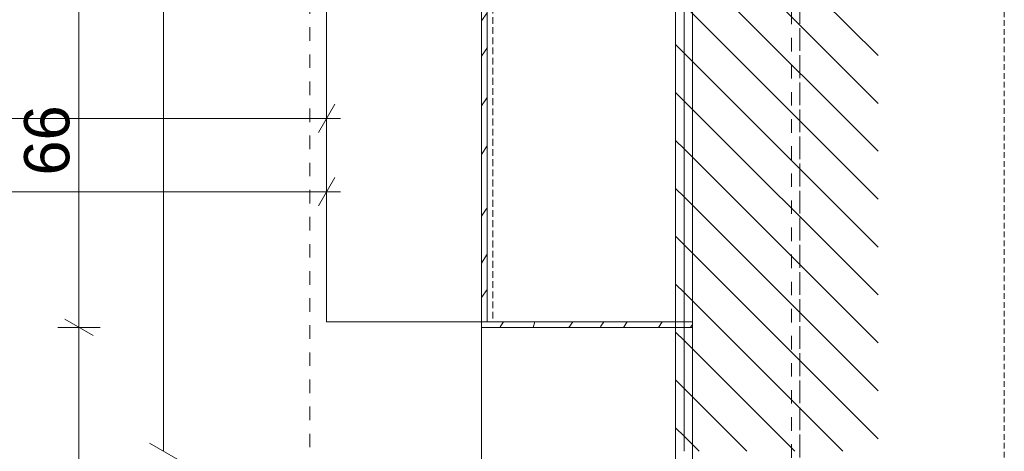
# Model space of a CAD drawing. Extents: x 180 to 4140, y 54 to 2910.
# Tile 3 of 12: x 2354 to 3225, y 1586 to 1969. Entities that reach past the tile are written whole.
import ezdxf
from ezdxf.xclip import XClip

# ---------------------------------------------------------------- set-up
doc = ezdxf.new("R2010")
doc.units = 0
doc.header["$MEASUREMENT"] = 0
doc.header["$XCLIPFRAME"] = 0
for name, pattern in [('Przerywana', [48, 24, -24]), ('Przerywana długa', [78, 50, -28]), ('Przerywana gęsta', [18, 12, -6])]:
    doc.linetypes.add(name, pattern=pattern)
for name, color, linetype in [('220-A Ściany', 7, 'Continuous'), ('320-W Umeblowanie', 7, 'Continuous'), ('399-W Wymiary i opisy', 7, 'Continuous'), ('460-K Stropy', 7, 'Continuous'), ('560-I Ppoż.', 7, 'Continuous'), ('820-G Rysunki Obrazki', 7, 'Continuous'), ('840-G Znaczniki ogólne', 7, 'Continuous')]:
    doc.layers.add(name, color=color, linetype=linetype)
doc.styles.add('STYL_AUTOMATYCZNY_2', font='arial.ttf')
pattern_1 = [(135, (1129.13, 2521.408), (21.2132, 21.2132), [])]

# ---------------------------------------------------------------- blocks, each defined once
blk = doc.blocks.new('*X6')
at = {"layer": '320-W Umeblowanie', "color": 94, "linetype": 'Continuous', "lineweight": 0, "ltscale": 0.5}
for p, q in [((2779.08, 1696.62), (2782.08, 1701.16)), ((2809.85, 1701.16), (2808.31, 1696.16)), ((2839.93, 1696.16), (2843.48, 1701.16)), ((2868.27, 1697.14), (2870.94, 1701.16)), ((2888.17, 1696.16), (2891.51, 1701.16)), ((2919.18, 1696.16), (2922.47, 1701.16)), ((2867.64, 1696.16), (2868.27, 1697.14)), ((2947.61, 1696.16), (2948, 1696.74)), ((2948, 1696.74), (2949.38, 1698.75))]:
    blk.add_line(p, q, dxfattribs=at)
blk = doc.blocks.new('*X9')
at = {"layer": '320-W Umeblowanie', "color": 94, "linetype": 'Continuous', "lineweight": 0, "ltscale": 0.5}
for p, q in [((2762.5, 2414.52), (2765.89, 2419.14)), ((2765.89, 2419.14), (2767.5, 2421.36)), ((2762.5, 2397.23), (2767.5, 2405.04)), ((2762.5, 2361.83), (2767.51, 2370.42)), ((2762.5, 2281.54), (2767.5, 2288.92)), ((2762.5, 2247.86), (2767.5, 2253.53)), ((2766.25, 2214.51), (2767.5, 2216.25)), ((2762.5, 2209.26), (2766.25, 2214.51)), ((2762.5, 2171.42), (2764.14, 2173.58)), ((2764.14, 2173.58), (2767.5, 2179.23)), ((2762.5, 2136.17), (2767.5, 2142.28)), ((2762.5, 2094.99), (2764.48, 2097.43)), ((2764.48, 2097.43), (2767.5, 2101.1)), ((2762.5, 2056.79), (2767.5, 2063.34)), ((2762.5, 2002.18), (2767.5, 2009.2)), ((2762.5, 1967.7), (2767.5, 1974.75)), ((2762.5, 1936.42), (2767.91, 1944.04)), ((2762.5, 1892.38), (2767.5, 1899.75)), ((2762.5, 1849.26), (2767.5, 1856.87)), ((2762.5, 1794.74), (2766.76, 1800.74)), ((2766.76, 1800.74), (2767.5, 1801.78)), ((2762.5, 1753.14), (2767.5, 1760.86)), ((2762.5, 1722.5), (2767.5, 1729.83))]:
    blk.add_line(p, q, dxfattribs=at)
blk = doc.blocks.new('Rysunek_1_1', base_point=(1129.13, 2521.41))
at = {"layer": '220-A Ściany', "linetype": 'Continuous', "lineweight": 13}
h = blk.add_hatch(dxfattribs=at)
h.set_pattern_fill('Ściany_istniejące_0001', color=8, style=0, pattern_type=2)
h.set_pattern_definition(pattern_1)
h.paths.add_polyline_path([(2934.38, 2436.41), (2934.38, 1586.36), (2941.88, 1586.36), (2941.88, 2436.41)])
h = blk.add_hatch(dxfattribs=at)
h.set_pattern_fill('Ściany_istniejące_0001', color=8, style=0, pattern_type=2)
h.set_pattern_definition(pattern_1)
h.paths.add_polyline_path([(2941.88, 1586.36), (3071.88, 1586.36), (3096.88, 1586.36), (3113.68, 1586.36), (3113.68, 2333.91), (2941.88, 2333.91)])
at = {"layer": '220-A Ściany', "color": 7, "linetype": 'Continuous', "lineweight": 13, "ltscale": 0.5}
blk.add_line((2941.88, 2333.91), (2941.88, 1586.36), dxfattribs=at)
at = {"layer": '220-A Ściany', "color": 7, "linetype": 'Continuous', "lineweight": 13, "ltscale": 0.5, "flags": 128}
blk.add_lwpolyline([(2934.38, 2443.91), (2934.38, 1586.36)], dxfattribs=at)
at = {"layer": '320-W Umeblowanie', "color": 94, "linetype": 'Przerywana gęsta', "lineweight": 0, "ltscale": 0.5, "flags": 128}
for points in [[(2934.38, 2421.16), (2625.38, 2421.16), (2625.38, 1701.16), (2934.38, 1701.16)], [(2934.38, 2421.16), (2772.52, 2421.16), (2772.52, 1701.16), (2934.38, 1701.16)], [(2934.38, 2421.16), (2772.52, 2421.16), (2772.52, 1701.16), (2934.38, 1701.16)], [(2934.38, 2021.16), (2625.38, 2021.16), (2625.38, 1701.16), (2934.38, 1701.16)], [(2934.38, 1696.16), (2762.5, 1696.16), (2762.5, 875.84), (2934.38, 875.84)]]:
    blk.add_lwpolyline(points, close=True, dxfattribs=at)
at = {"layer": '320-W Umeblowanie', "color": 94, "linetype": 'Continuous', "lineweight": 0, "ltscale": 0.5, "flags": 128}
for points in [[(2762.5, 2421.36), (2762.5, 1701.16)], [(2767.5, 1701.16), (2767.5, 2421.36)], [(2762.5, 1696.16), (2762.5, 1701.16)], [(2949.38, 1701.16), (2767.5, 1701.16)], [(2949.38, 1701.16), (2949.38, 1696.16)], [(2762.5, 1696.16), (2949.38, 1696.16)]]:
    blk.add_lwpolyline(points, dxfattribs=at)
blk.add_lwpolyline([(2934.36, 871.16), (2762.5, 871.16), (2762.5, 1695.93), (2934.36, 1695.93)], close=True, dxfattribs=at)
at = {"layer": '399-W Wymiary i opisy', "color": 154, "linetype": 'Continuous', "lineweight": 13, "ltscale": 0.5}
for p, q in [((2481.05, 1586.36), (2481.05, 2421.16)), ((2406.05, 1696.16), (2406.05, 2026.16)), ((2618.17, 1868.75), (2632.6, 1893.75)), ((2625.38, 1862.5), (2625.38, 1900)), ((1699.31, 1881.25), (2625.38, 1881.25)), ((2625.38, 1881.25), (2637.61, 1881.25)), ((2625.38, 1797.5), (2625.38, 1835)), ((2618.17, 1803.75), (2632.6, 1828.75)), ((1220.63, 1816.25), (2625.38, 1816.25)), ((2625.38, 1816.25), (2637.61, 1816.25)), ((2393.55, 1703.37), (2418.55, 1688.94)), ((2424.8, 1696.16), (2387.3, 1696.16)), ((2406.05, 876.16), (2406.05, 1696.16)), ((2468.55, 1593.58), (2493.55, 1579.15))]:
    blk.add_line(p, q, dxfattribs=at)
at = {"layer": '460-K Stropy', "color": 7, "linetype": 'Przerywana', "lineweight": 13, "ltscale": 0.5, "flags": 128}
for points in [[(1291.88, 125.67), (1291.88, 311.41), (3044.38, 311.41), (3044.38, 2849.58)], [(3225.46, 2443.91), (3044.38, 2443.91), (3044.38, 311.41), (3113.68, 311.41)]]:
    blk.add_lwpolyline(points, dxfattribs=at)
at = {"layer": '460-K Stropy', "color": 94, "linetype": 'Przerywana', "lineweight": 0, "ltscale": 0.5, "flags": 128}
blk.add_lwpolyline([(2610.36, 538.91), (2934.38, 538.91), (2934.38, 2462.41), (2610.36, 2462.41)], close=True, dxfattribs=at)
at = {"layer": '460-K Stropy', "color": 7, "linetype": 'Continuous', "lineweight": 13, "ltscale": 0.5, "flags": 128}
for points in [[(1291.88, 125.67), (1291.88, 311.41), (2934.38, 311.41), (2949.38, 311.41), (2949.38, 2443.91), (3225.46, 2443.91)], [(3225.46, 2443.91), (2934.38, 2443.91), (2934.38, 538.91), (3113.68, 538.91)]]:
    blk.add_lwpolyline(points, dxfattribs=at)
at = {"layer": '560-I Ppoż.', "color": 8, "linetype": 'Przerywana', "lineweight": 13, "ltscale": 0.5}
blk.add_line((3037.11, 2408.57), (3037.11, 473.91), dxfattribs=at)
at = {"color": 7, "linetype": 'Continuous', "lineweight": 13, "ltscale": 0.5}
for name in ['*X9', '*X6']:
    blk.add_blockref(name, (0, 0), dxfattribs=at)
at = {"layer": '399-W Wymiary i opisy', "color": 154, "linetype": 'Continuous', "lineweight": 13, "insert": (2398.05, 1830.65), "char_height": 40, "width": 61.018, "attachment_point": 7, "rotation": 90, "style": 'STYL_AUTOMATYCZNY_2'}
blk.add_mtext('\\A1;{\\pql;\\fArial|b0|i0|c238|p0;\\W1.000000;66}', dxfattribs=at)

msp = doc.modelspace()

# ---------------------------------------------------------------- linework, layer by layer
at = {"layer": '840-G Znaczniki ogólne', "color": 8, "linetype": 'Przerywana długa', "lineweight": 13, "ltscale": 0.1}
msp.add_lwpolyline([(216.08, 2849.58), (1102.61, 2849.58), (1755.35, 2849.58), (3225.46, 2849.58), (3225.46, 125.67), (216.08, 125.67)], close=True, dxfattribs=at)

# ---------------------------------------------------------------- block references
at = {"layer": '820-G Rysunki Obrazki', "color": 7, "linetype": 'Continuous', "lineweight": 13, "ltscale": 0.1}
ref = msp.add_blockref('Rysunek_1_1', (1129.13, 2521.41), dxfattribs=at)
XClip(ref).set_block_clipping_path([(216.0832654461, 125.6679593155), (3065.1539010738, 125.6679593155), (3065.1539010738, 275.8400681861), (3113.6815084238, 275.8400681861), (3113.6815084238, 2408.3642623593), (3225.4579691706, 2408.3642623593), (3225.4579691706, 2849.5810302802), (216.0832654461, 2849.5810302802)])

doc.saveas('drawing.dxf')
